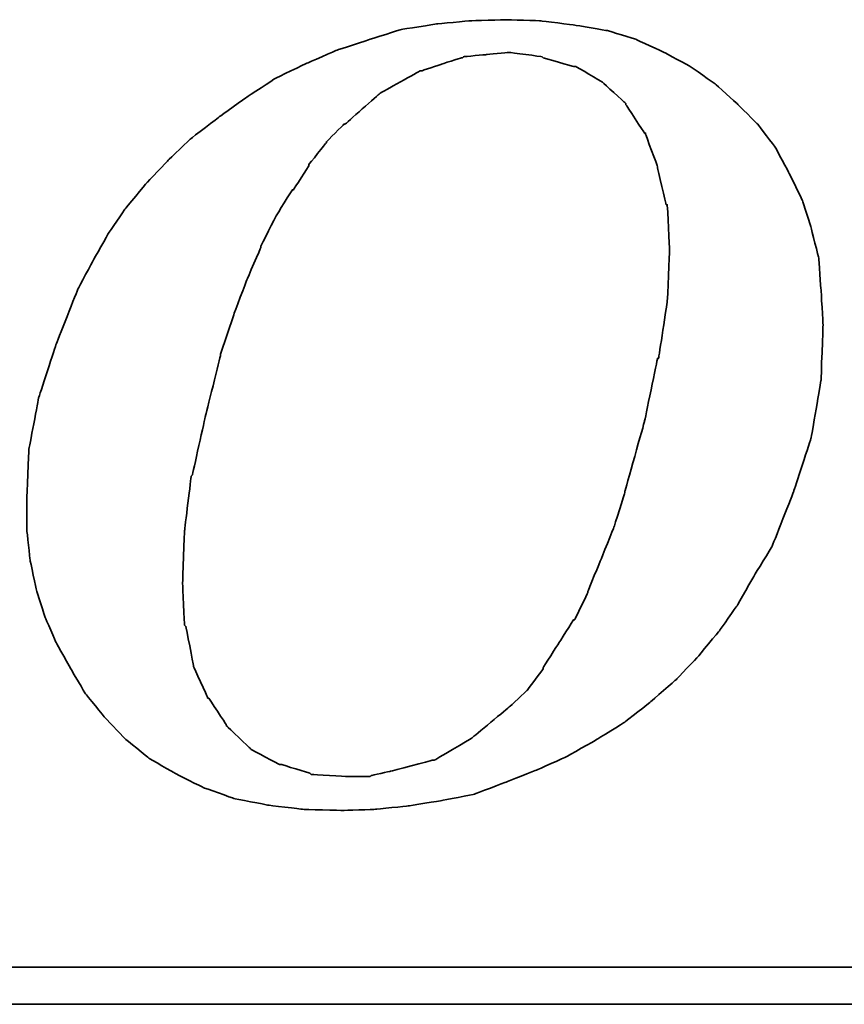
# Model space of a CAD drawing. Header units: millimetres. Extents: x 168 to 547, y 88 to 205.
# Tile 43 of 50: x 437.13 to 439.97, y 125.82 to 129.22. Entities that reach past the tile are written whole.
import ezdxf

# ---------------------------------------------------------------- set-up
doc = ezdxf.new("R2010")
doc.units = ezdxf.units.MM
doc.header["$LTSCALE"] = 0.1
doc.layers.add('DIM', color=4, linetype='CONTINUOUS')
doc.layers.add('layer 1', color=7, linetype='CONTINUOUS')

# ---------------------------------------------------------------- blocks, each defined once
blk = doc.blocks.new('TBI MOTION logo(完整正式版)')
at = {"layer": 'layer 1', "color": 22, "lineweight": 35}
for points, knots in [([(35.79625, -6.98375), (35.79625, -6.98375), (36.23125, -7.43875), (36.23125, -7.43875), (36.23125, -7.43875), (36.23125, -7.43875), (36.75625, -7.87125), (36.75625, -7.87125), (36.75625, -7.87125), (36.75625, -7.87125), (37.33125, -8.20375), (37.33125, -8.20375), (37.33125, -8.20375), (37.33125, -8.20375), (37.95625, -8.51875), (37.95625, -8.51875), (37.95625, -8.51875), (37.95625, -8.51875), (38.62625, -8.75875), (38.62625, -8.75875), (38.62625, -8.75875), (38.62625, -8.75875), (39.37125, -8.90375), (39.37125, -8.90375), (39.37125, -8.90375), (39.37125, -8.90375), (40.14125, -8.99875), (40.14125, -8.99875), (40.14125, -8.99875), (40.14125, -8.99875), (41.02625, -9.02375), (41.02625, -9.02375), (41.02625, -9.02375), (41.02625, -9.02375), (41.74625, -8.99875), (41.74625, -8.99875), (41.74625, -8.99875), (41.74625, -8.99875), (42.46625, -8.92375), (42.46625, -8.92375), (42.46625, -8.92375), (42.46625, -8.92375), (43.21125, -8.80625), (43.21125, -8.80625), (43.21125, -8.80625), (43.21125, -8.80625), (43.93125, -8.66375), (43.93125, -8.66375), (43.93125, -8.66375), (43.93125, -8.66375), (44.62625, -8.39875), (44.62625, -8.39875), (44.62625, -8.39875), (44.62625, -8.39875), (45.29625, -8.13375), (45.29625, -8.13375), (45.29625, -8.13375), (45.29625, -8.13375), (45.94625, -7.84375), (45.94625, -7.84375), (45.94625, -7.84375), (45.94625, -7.84375), (46.61625, -7.46375), (46.61625, -7.46375), (46.61625, -7.46375), (46.61625, -7.46375), (47.24125, -7.07875), (47.24125, -7.07875), (47.24125, -7.07875), (47.24125, -7.07875), (47.81625, -6.62375), (47.81625, -6.62375), (47.81625, -6.62375), (47.81625, -6.62375), (48.36875, -6.14375), (48.36875, -6.14375), (48.36875, -6.14375), (48.36875, -6.14375), (48.84625, -5.64125), (48.84625, -5.64125), (48.84625, -5.64125), (48.84625, -5.64125), (49.32625, -5.06375), (49.32625, -5.06375), (49.32625, -5.06375), (49.32625, -5.06375), (49.71125, -4.51374), (49.71125, -4.51374), (49.71125, -4.51374), (49.71125, -4.51374), (50.09625, -3.83874), (50.09625, -3.83874), (50.09625, -3.83874), (50.09625, -3.83874), (50.48125, -3.21374), (50.48125, -3.21374), (50.48125, -3.21374), (50.48125, -3.21374), (50.96125, -1.99125), (50.96125, -1.99125), (50.96125, -1.99125), (50.96125, -1.99125), (51.34375, -0.81875), (51.34375, -0.81875), (51.34375, -0.81875), (51.34375, -0.81875), (51.56125, 0.45624), (51.56125, 0.45624), (51.56125, 0.45624), (51.56125, 0.45624), (51.60625, 1.67624), (51.60625, 1.67624), (51.60625, 1.67624), (51.60625, 1.67624), (51.56125, 2.44625), (51.56125, 2.44625), (51.56125, 2.44625), (51.56125, 2.44625), (51.51125, 3.14125), (51.51125, 3.14125), (51.51125, 3.14125), (51.51125, 3.14125), (51.34375, 3.81125), (51.34375, 3.81125), (51.34375, 3.81125), (51.34375, 3.81125), (51.15125, 4.41125), (51.15125, 4.41125), (51.15125, 4.41125), (51.15125, 4.41125), (50.86125, 5.01125), (50.86125, 5.01125), (50.86125, 5.01125), (50.86125, 5.01125), (50.55125, 5.58875), (50.55125, 5.58875), (50.55125, 5.58875), (50.55125, 5.58875), (50.16625, 6.09125), (50.16625, 6.09125), (50.16625, 6.09125), (50.16625, 6.09125), (49.71125, 6.54875), (49.71125, 6.54875), (49.71125, 6.54875), (49.71125, 6.54875), (49.23125, 6.98125), (49.23125, 6.98125), (49.23125, 6.98125), (49.23125, 6.98125), (48.67875, 7.36625), (48.67875, 7.36625), (48.67875, 7.36625), (48.67875, 7.36625), (48.10375, 7.67625), (48.10375, 7.67625), (48.10375, 7.67625), (48.10375, 7.67625), (47.48125, 7.96375), (47.48125, 7.96375), (47.48125, 7.96375), (47.48125, 7.96375), (46.85625, 8.15625), (46.85625, 8.15625), (46.85625, 8.15625), (46.85625, 8.15625), (46.13625, 8.27624), (46.13625, 8.27624), (46.13625, 8.27624), (46.13625, 8.27624), (45.39125, 8.37125), (45.39125, 8.37125), (45.39125, 8.37125), (45.39125, 8.37125), (44.62625, 8.39624), (44.62625, 8.39624), (44.62625, 8.39624), (44.62625, 8.39624), (43.83625, 8.37125), (43.83625, 8.37125), (43.83625, 8.37125), (43.83625, 8.37125), (43.09125, 8.30125), (43.09125, 8.30125), (43.09125, 8.30125), (43.09125, 8.30125), (42.32125, 8.18125), (42.32125, 8.18125), (42.32125, 8.18125), (42.32125, 8.18125), (41.62875, 7.96375), (41.62875, 7.96375), (41.62875, 7.96375), (41.62875, 7.96375), (40.90625, 7.72625), (40.90625, 7.72625), (40.90625, 7.72625), (40.90625, 7.72625), (40.23624, 7.43625), (40.23624, 7.43625), (40.23624, 7.43625), (40.23624, 7.43625), (39.54124, 7.10125), (39.54124, 7.10125), (39.54124, 7.10125), (39.54124, 7.10125), (38.91625, 6.69125), (38.91625, 6.69125), (38.91625, 6.69125), (38.91625, 6.69125), (38.31625, 6.26125), (38.31625, 6.26125), (38.31625, 6.26125), (38.31625, 6.26125), (37.69125, 5.78125), (37.69125, 5.78125), (37.69125, 5.78125), (37.69125, 5.78125), (37.18625, 5.30125), (37.18625, 5.30125), (37.18625, 5.30125), (37.18625, 5.30125), (36.70625, 4.79624), (36.70625, 4.79624), (36.70625, 4.79624), (36.70625, 4.79624), (36.23125, 4.22125), (36.23125, 4.22125), (36.23125, 4.22125), (36.23125, 4.22125), (35.87124, 3.69375), (35.87124, 3.69375), (35.87124, 3.69375), (35.87124, 3.69375), (35.53125, 3.09125), (35.53125, 3.09125), (35.53125, 3.09125), (35.53125, 3.09125), (35.19875, 2.47125), (35.19875, 2.47125), (35.19875, 2.47125), (35.19875, 2.47125), (34.71625, 1.24625), (34.71625, 1.24625), (34.71625, 1.24625), (34.71625, 1.24625), (34.33125, 0.06874), (34.33125, 0.06874), (34.33125, 0.06874), (34.33125, 0.06874), (34.11625, -1.07875), (34.11625, -1.07875), (34.11625, -1.07875), (34.11625, -1.07875), (34.07125, -2.15875), (34.07125, -2.15875), (34.07125, -2.15875), (34.07125, -2.15875), (34.07125, -2.85375), (34.07125, -2.85375), (34.07125, -2.85375), (34.07125, -2.85375), (34.14125, -3.50375), (34.14125, -3.50375), (34.14125, -3.50375), (34.14125, -3.50375), (34.28625, -4.17375), (34.28625, -4.17375), (34.28625, -4.17375), (34.28625, -4.17375), (34.47625, -4.77624), (34.47625, -4.77624), (34.47625, -4.77624), (34.47625, -4.77624), (34.71625, -5.32625), (34.71625, -5.32625), (34.71625, -5.32625), (34.71625, -5.32625), (35.05375, -5.92875), (35.05375, -5.92875), (35.05375, -5.92875), (35.05375, -5.92875), (35.36375, -6.45375), (35.36375, -6.45375), (35.36375, -6.45375), (35.36375, -6.45375), (35.79625, -6.98375), (35.79625, -6.98375)], [0, 0, 0, 0, 0.01388889, 0.01388889, 0.01388889, 0.0138889, 0.02777778, 0.02777778, 0.02777778, 0.02777779, 0.04166667, 0.04166667, 0.04166667, 0.04166668, 0.05555556, 0.05555556, 0.05555556, 0.05555557, 0.06944444, 0.06944444, 0.06944444, 0.06944445, 0.08333333, 0.08333333, 0.08333333, 0.08333334, 0.09722222, 0.09722222, 0.09722222, 0.09722223, 0.11111111, 0.11111111, 0.11111111, 0.11111112, 0.125, 0.125, 0.125, 0.12500001, 0.13888889, 0.13888889, 0.13888889, 0.1388889, 0.15277778, 0.15277778, 0.15277778, 0.15277779, 0.16666667, 0.16666667, 0.16666667, 0.16666668, 0.18055556, 0.18055556, 0.18055556, 0.18055557, 0.19444444, 0.19444444, 0.19444444, 0.19444445, 0.20833333, 0.20833333, 0.20833333, 0.20833334, 0.22222222, 0.22222222, 0.22222222, 0.22222223, 0.23611111, 0.23611111, 0.23611111, 0.23611112, 0.25, 0.25, 0.25, 0.25000001, 0.26388889, 0.26388889, 0.26388889, 0.2638889, 0.27777778, 0.27777778, 0.27777778, 0.27777779, 0.29166667, 0.29166667, 0.29166667, 0.29166668, 0.30555556, 0.30555556, 0.30555556, 0.30555557, 0.31944444, 0.31944444, 0.31944444, 0.31944445, 0.33333333, 0.33333333, 0.33333333, 0.33333334, 0.34722222, 0.34722222, 0.34722222, 0.34722223, 0.36111111, 0.36111111, 0.36111111, 0.36111112, 0.375, 0.375, 0.375, 0.37500001, 0.38888889, 0.38888889, 0.38888889, 0.3888889, 0.40277778, 0.40277778, 0.40277778, 0.40277779, 0.41666667, 0.41666667, 0.41666667, 0.41666668, 0.43055556, 0.43055556, 0.43055556, 0.43055557, 0.44444444, 0.44444444, 0.44444444, 0.44444445, 0.45833333, 0.45833333, 0.45833333, 0.45833334, 0.47222222, 0.47222222, 0.47222222, 0.47222223, 0.48611111, 0.48611111, 0.48611111, 0.48611112, 0.5, 0.5, 0.5, 0.50000001, 0.51388889, 0.51388889, 0.51388889, 0.5138889, 0.52777778, 0.52777778, 0.52777778, 0.52777779, 0.54166667, 0.54166667, 0.54166667, 0.54166668, 0.55555556, 0.55555556, 0.55555556, 0.55555557, 0.56944444, 0.56944444, 0.56944444, 0.56944445, 0.58333333, 0.58333333, 0.58333333, 0.58333334, 0.59722222, 0.59722222, 0.59722222, 0.59722223, 0.61111111, 0.61111111, 0.61111111, 0.61111112, 0.625, 0.625, 0.625, 0.62500001, 0.63888889, 0.63888889, 0.63888889, 0.6388889, 0.65277778, 0.65277778, 0.65277778, 0.65277779, 0.66666667, 0.66666667, 0.66666667, 0.66666668, 0.68055556, 0.68055556, 0.68055556, 0.68055557, 0.69444444, 0.69444444, 0.69444444, 0.69444445, 0.70833333, 0.70833333, 0.70833333, 0.70833334, 0.72222222, 0.72222222, 0.72222222, 0.72222223, 0.73611111, 0.73611111, 0.73611111, 0.73611112, 0.75, 0.75, 0.75, 0.75000001, 0.76388889, 0.76388889, 0.76388889, 0.7638889, 0.77777778, 0.77777778, 0.77777778, 0.77777779, 0.79166667, 0.79166667, 0.79166667, 0.79166668, 0.80555556, 0.80555556, 0.80555556, 0.80555557, 0.81944444, 0.81944444, 0.81944444, 0.81944445, 0.83333333, 0.83333333, 0.83333333, 0.83333334, 0.84722222, 0.84722222, 0.84722222, 0.84722223, 0.86111111, 0.86111111, 0.86111111, 0.86111112, 0.875, 0.875, 0.875, 0.87500001, 0.88888889, 0.88888889, 0.88888889, 0.8888889, 0.90277778, 0.90277778, 0.90277778, 0.90277779, 0.91666667, 0.91666667, 0.91666667, 0.91666668, 0.93055556, 0.93055556, 0.93055556, 0.93055557, 0.94444444, 0.94444444, 0.94444444, 0.94444445, 0.95833333, 0.95833333, 0.95833333, 0.95833334, 0.97222222, 0.97222222, 0.97222222, 0.97222223, 0.98611111, 0.98611111, 0.98611111, 0.98611112, 1, 1, 1, 1]), ([(38.33875, 1.03124), (38.33875, 1.03124), (38.62625, 1.89625), (38.62625, 1.89625), (38.62625, 1.89625), (38.62625, 1.89625), (38.91625, 2.66375), (38.91625, 2.66375), (38.91625, 2.66375), (38.91625, 2.66375), (39.22625, 3.38125), (39.22625, 3.38125), (39.22625, 3.38125), (39.22625, 3.38125), (39.22625, 3.40624), (39.22625, 3.40624), (39.22625, 3.40624), (39.22625, 3.40624), (39.56124, 4.07624), (39.56124, 4.07624), (39.56124, 4.07624), (39.56124, 4.07624), (39.92125, 4.65125), (39.92125, 4.65125), (39.92125, 4.65125), (39.92125, 4.65125), (39.94625, 4.65125), (39.94625, 4.65125), (39.94625, 4.65125), (39.94625, 4.65125), (40.28125, 5.17875), (40.28125, 5.17875), (40.28125, 5.17875), (40.28125, 5.17875), (40.28125, 5.20375), (40.28125, 5.20375), (40.28125, 5.20375), (40.28125, 5.20375), (40.66875, 5.68625), (40.66875, 5.68625), (40.66875, 5.68625), (40.66875, 5.68625), (40.66875, 5.70625), (40.66875, 5.70625), (40.66875, 5.70625), (40.66875, 5.70625), (41.05124, 6.09125), (41.05124, 6.09125), (41.05124, 6.09125), (41.05124, 6.09125), (41.07625, 6.09125), (41.07625, 6.09125), (41.07625, 6.09125), (41.07625, 6.09125), (41.84125, 6.76625), (41.84125, 6.76625), (41.84125, 6.76625), (41.84125, 6.76625), (41.86625, 6.78625), (41.86625, 6.78625), (41.86625, 6.78625), (41.86625, 6.78625), (42.73125, 7.26624), (42.73125, 7.26624), (42.73125, 7.26624), (42.73125, 7.26624), (42.75625, 7.26624), (42.75625, 7.26624), (42.75625, 7.26624), (42.75625, 7.26624), (43.18625, 7.41125), (43.18625, 7.41125), (43.18625, 7.41125), (43.18625, 7.41125), (43.64125, 7.55625), (43.64125, 7.55625), (43.64125, 7.55625), (43.64125, 7.55625), (43.66625, 7.55625), (43.66625, 7.55625), (43.66625, 7.55625), (43.66625, 7.55625), (43.69125, 7.58124), (43.69125, 7.58124), (43.69125, 7.58124), (43.69125, 7.58124), (44.19125, 7.62625), (44.19125, 7.62625), (44.19125, 7.62625), (44.19125, 7.62625), (44.67125, 7.67625), (44.67125, 7.67625), (44.67125, 7.67625), (44.67125, 7.67625), (44.69625, 7.67625), (44.69625, 7.67625), (44.69625, 7.67625), (44.69625, 7.67625), (45.41875, 7.58124), (45.41875, 7.58124), (45.41875, 7.58124), (45.41875, 7.58124), (45.44125, 7.55625), (45.44125, 7.55625), (45.44125, 7.55625), (45.44125, 7.55625), (46.11125, 7.36625), (46.11125, 7.36625), (46.11125, 7.36625), (46.11125, 7.36625), (46.13625, 7.36625), (46.13625, 7.36625), (46.13625, 7.36625), (46.13625, 7.36625), (46.15875, 7.36625), (46.15875, 7.36625), (46.15875, 7.36625), (46.15875, 7.36625), (46.73625, 7.02624), (46.73625, 7.02624), (46.73625, 7.02624), (46.73625, 7.02624), (46.76125, 7.00624), (46.76125, 7.00624), (46.76125, 7.00624), (46.76125, 7.00624), (47.24125, 6.57124), (47.24125, 6.57124), (47.24125, 6.57124), (47.24125, 6.57124), (47.26625, 6.54875), (47.26625, 6.54875), (47.26625, 6.54875), (47.26625, 6.54875), (47.26625, 6.52375), (47.26625, 6.52375), (47.26625, 6.52375), (47.26625, 6.52375), (47.67375, 5.89875), (47.67375, 5.89875), (47.67375, 5.89875), (47.67375, 5.89875), (47.69625, 5.89875), (47.69625, 5.89875), (47.69625, 5.89875), (47.69625, 5.89875), (47.69625, 5.87625), (47.69625, 5.87625), (47.69625, 5.87625), (47.69625, 5.87625), (47.96125, 5.15625), (47.96125, 5.15625), (47.96125, 5.15625), (47.96125, 5.15625), (47.96125, 5.13125), (47.96125, 5.13125), (47.96125, 5.13125), (47.96125, 5.13125), (48.15125, 4.31875), (48.15125, 4.31875), (48.15125, 4.31875), (48.15125, 4.31875), (48.17625, 4.31875), (48.17625, 4.31875), (48.17625, 4.31875), (48.17625, 4.31875), (48.17625, 4.29125), (48.17625, 4.29125), (48.17625, 4.29125), (48.17625, 4.29125), (48.22625, 3.33125), (48.22625, 3.33125), (48.22625, 3.33125), (48.22625, 3.33125), (48.22625, 3.30875), (48.22625, 3.30875), (48.22625, 3.30875), (48.22625, 3.30875), (48.17625, 2.20624), (48.17625, 2.20624), (48.17625, 2.20624), (48.17625, 2.20624), (48.17625, 2.18124), (48.17625, 2.18124), (48.17625, 2.18124), (48.17625, 2.18124), (47.98375, 0.93624), (47.98375, 0.93624), (47.98375, 0.93624), (47.98375, 0.93624), (47.96125, 0.93624), (47.96125, 0.93624), (47.96125, 0.93624), (47.96125, 0.93624), (47.67375, -0.45874), (47.67375, -0.45874), (47.67375, -0.45874), (47.67375, -0.45874), (47.24125, -1.99125), (47.24125, -1.99125), (47.24125, -1.99125), (47.24125, -1.99125), (47.24125, -2.01874), (47.24125, -2.01874), (47.24125, -2.01874), (47.24125, -2.01874), (47.00125, -2.78375), (47.00125, -2.78375), (47.00125, -2.78375), (47.00125, -2.78375), (46.71125, -3.50375), (46.71125, -3.50375), (46.71125, -3.50375), (46.71125, -3.50375), (46.42625, -4.19875), (46.42625, -4.19875), (46.42625, -4.19875), (46.42625, -4.19875), (46.42625, -4.22375), (46.42625, -4.22375), (46.42625, -4.22375), (46.42625, -4.22375), (46.13625, -4.82374), (46.13625, -4.82374), (46.13625, -4.82374), (46.13625, -4.82374), (46.11125, -4.82374), (46.11125, -4.82374), (46.11125, -4.82374), (46.11125, -4.82374), (45.77625, -5.35125), (45.77625, -5.35125), (45.77625, -5.35125), (45.77625, -5.35125), (45.44125, -5.87875), (45.44125, -5.87875), (45.44125, -5.87875), (45.44125, -5.87875), (45.44125, -5.90375), (45.44125, -5.90375), (45.44125, -5.90375), (45.44125, -5.90375), (45.10625, -6.35875), (45.10625, -6.35875), (45.10625, -6.35875), (45.10625, -6.35875), (45.08125, -6.38375), (45.08125, -6.38375), (45.08125, -6.38375), (45.08125, -6.38375), (44.69625, -6.74375), (44.69625, -6.74375), (44.69625, -6.74375), (44.69625, -6.74375), (43.88375, -7.41625), (43.88375, -7.41625), (43.88375, -7.41625), (43.88375, -7.41625), (43.85625, -7.43875), (43.85625, -7.43875), (43.85625, -7.43875), (43.85625, -7.43875), (43.04125, -7.91875), (43.04125, -7.91875), (43.04125, -7.91875), (43.04125, -7.91875), (43.01625, -7.91875), (43.01625, -7.91875), (43.01625, -7.91875), (43.01625, -7.91875), (42.99625, -7.91875), (42.99625, -7.91875), (42.99625, -7.91875), (42.99625, -7.91875), (42.08125, -8.15875), (42.08125, -8.15875), (42.08125, -8.15875), (42.08125, -8.15875), (41.65125, -8.25625), (41.65125, -8.25625), (41.65125, -8.25625), (41.65125, -8.25625), (41.62875, -8.27875), (41.62875, -8.27875), (41.62875, -8.27875), (41.62875, -8.27875), (41.60125, -8.27875), (41.60125, -8.27875), (41.60125, -8.27875), (41.60125, -8.27875), (41.12125, -8.27875), (41.12125, -8.27875), (41.12125, -8.27875), (41.12125, -8.27875), (40.35624, -8.23125), (40.35624, -8.23125), (40.35624, -8.23125), (40.35624, -8.23125), (40.33125, -8.23125), (40.33125, -8.23125), (40.33125, -8.23125), (40.33125, -8.23125), (40.30625, -8.20375), (40.30625, -8.20375), (40.30625, -8.20375), (40.30625, -8.20375), (39.68375, -8.01375), (39.68375, -8.01375), (39.68375, -8.01375), (39.68375, -8.01375), (39.66124, -8.01375), (39.66124, -8.01375), (39.66124, -8.01375), (39.66124, -8.01375), (39.63625, -8.01375), (39.63625, -8.01375), (39.63625, -8.01375), (39.63625, -8.01375), (39.01125, -7.67875), (39.01125, -7.67875), (39.01125, -7.67875), (39.01125, -7.67875), (38.98875, -7.65375), (38.98875, -7.65375), (38.98875, -7.65375), (38.98875, -7.65375), (38.48625, -7.17375), (38.48625, -7.17375), (38.48625, -7.17375), (38.48625, -7.17375), (38.45875, -7.14875), (38.45875, -7.14875), (38.45875, -7.14875), (38.45875, -7.14875), (38.45875, -7.12875), (38.45875, -7.12875), (38.45875, -7.12875), (38.45875, -7.12875), (38.07625, -6.54875), (38.07625, -6.54875), (38.07625, -6.54875), (38.07625, -6.54875), (38.05125, -6.54875), (38.05125, -6.54875), (38.05125, -6.54875), (38.05125, -6.54875), (38.05125, -6.52875), (38.05125, -6.52875), (38.05125, -6.52875), (38.05125, -6.52875), (37.74125, -5.85375), (37.74125, -5.85375), (37.74125, -5.85375), (37.74125, -5.85375), (37.74125, -5.82875), (37.74125, -5.82875), (37.74125, -5.82875), (37.74125, -5.82875), (37.57375, -4.96875), (37.57375, -4.96875), (37.57375, -4.96875), (37.57375, -4.96875), (37.54625, -4.94375), (37.54625, -4.94375), (37.54625, -4.94375), (37.54625, -4.94375), (37.50125, -4.03375), (37.50125, -4.03375), (37.50125, -4.03375), (37.50125, -4.03375), (37.50125, -4.00875), (37.50125, -4.00875), (37.50125, -4.00875), (37.50125, -4.00875), (37.54625, -2.85375), (37.54625, -2.85375), (37.54625, -2.85375), (37.54625, -2.85375), (37.69125, -1.65875), (37.69125, -1.65875), (37.69125, -1.65875), (37.69125, -1.65875), (37.71624, -1.63375), (37.71624, -1.63375), (37.71624, -1.63375), (37.71624, -1.63375), (38.00375, -0.33875), (38.00375, -0.33875), (38.00375, -0.33875), (38.00375, -0.33875), (38.33875, 1.00624), (38.33875, 1.00624), (38.33875, 1.00624), (38.33875, 1.00624), (38.33875, 1.03124), (38.33875, 1.03124)], [0, 0, 0, 0, 0.01010101, 0.01010101, 0.01010101, 0.01010102, 0.02020202, 0.02020202, 0.02020202, 0.02020203, 0.03030303, 0.03030303, 0.03030303, 0.03030304, 0.04040404, 0.04040404, 0.04040404, 0.04040405, 0.05050505, 0.05050505, 0.05050505, 0.05050506, 0.06060606, 0.06060606, 0.06060606, 0.06060607, 0.07070707, 0.07070707, 0.07070707, 0.07070708, 0.08080808, 0.08080808, 0.08080808, 0.08080809, 0.09090909, 0.09090909, 0.09090909, 0.0909091, 0.1010101, 0.1010101, 0.1010101, 0.10101011, 0.11111111, 0.11111111, 0.11111111, 0.11111112, 0.12121212, 0.12121212, 0.12121212, 0.12121213, 0.13131313, 0.13131313, 0.13131313, 0.13131314, 0.14141414, 0.14141414, 0.14141414, 0.14141415, 0.15151515, 0.15151515, 0.15151515, 0.15151516, 0.16161616, 0.16161616, 0.16161616, 0.16161617, 0.17171717, 0.17171717, 0.17171717, 0.17171718, 0.18181818, 0.18181818, 0.18181818, 0.18181819, 0.19191919, 0.19191919, 0.19191919, 0.1919192, 0.2020202, 0.2020202, 0.2020202, 0.20202021, 0.21212121, 0.21212121, 0.21212121, 0.21212122, 0.22222222, 0.22222222, 0.22222222, 0.22222223, 0.23232323, 0.23232323, 0.23232323, 0.23232324, 0.24242424, 0.24242424, 0.24242424, 0.24242425, 0.25252525, 0.25252525, 0.25252525, 0.25252526, 0.26262626, 0.26262626, 0.26262626, 0.26262627, 0.27272727, 0.27272727, 0.27272727, 0.27272728, 0.28282828, 0.28282828, 0.28282828, 0.28282829, 0.29292929, 0.29292929, 0.29292929, 0.2929293, 0.3030303, 0.3030303, 0.3030303, 0.30303031, 0.31313131, 0.31313131, 0.31313131, 0.31313132, 0.32323232, 0.32323232, 0.32323232, 0.32323233, 0.33333333, 0.33333333, 0.33333333, 0.33333334, 0.34343434, 0.34343434, 0.34343434, 0.34343435, 0.35353535, 0.35353535, 0.35353535, 0.35353536, 0.36363636, 0.36363636, 0.36363636, 0.36363637, 0.37373737, 0.37373737, 0.37373737, 0.37373738, 0.38383838, 0.38383838, 0.38383838, 0.38383839, 0.39393939, 0.39393939, 0.39393939, 0.3939394, 0.4040404, 0.4040404, 0.4040404, 0.40404041, 0.41414141, 0.41414141, 0.41414141, 0.41414142, 0.42424242, 0.42424242, 0.42424242, 0.42424243, 0.43434343, 0.43434343, 0.43434343, 0.43434344, 0.44444444, 0.44444444, 0.44444444, 0.44444445, 0.45454545, 0.45454545, 0.45454545, 0.45454546, 0.46464646, 0.46464646, 0.46464646, 0.46464647, 0.47474747, 0.47474747, 0.47474747, 0.47474748, 0.48484848, 0.48484848, 0.48484848, 0.48484849, 0.49494949, 0.49494949, 0.49494949, 0.4949495, 0.50505051, 0.50505051, 0.50505051, 0.50505052, 0.51515152, 0.51515152, 0.51515152, 0.51515153, 0.52525253, 0.52525253, 0.52525253, 0.52525254, 0.53535354, 0.53535354, 0.53535354, 0.53535355, 0.54545455, 0.54545455, 0.54545455, 0.54545456, 0.55555556, 0.55555556, 0.55555556, 0.55555557, 0.56565657, 0.56565657, 0.56565657, 0.56565658, 0.57575758, 0.57575758, 0.57575758, 0.57575759, 0.58585859, 0.58585859, 0.58585859, 0.5858586, 0.5959596, 0.5959596, 0.5959596, 0.59595961, 0.60606061, 0.60606061, 0.60606061, 0.60606062, 0.61616162, 0.61616162, 0.61616162, 0.61616163, 0.62626263, 0.62626263, 0.62626263, 0.62626264, 0.63636364, 0.63636364, 0.63636364, 0.63636365, 0.64646465, 0.64646465, 0.64646465, 0.64646466, 0.65656566, 0.65656566, 0.65656566, 0.65656567, 0.66666667, 0.66666667, 0.66666667, 0.66666668, 0.67676768, 0.67676768, 0.67676768, 0.67676769, 0.68686869, 0.68686869, 0.68686869, 0.6868687, 0.6969697, 0.6969697, 0.6969697, 0.69696971, 0.70707071, 0.70707071, 0.70707071, 0.70707072, 0.71717172, 0.71717172, 0.71717172, 0.71717173, 0.72727273, 0.72727273, 0.72727273, 0.72727274, 0.73737374, 0.73737374, 0.73737374, 0.73737375, 0.74747475, 0.74747475, 0.74747475, 0.74747476, 0.75757576, 0.75757576, 0.75757576, 0.75757577, 0.76767677, 0.76767677, 0.76767677, 0.76767678, 0.77777778, 0.77777778, 0.77777778, 0.77777779, 0.78787879, 0.78787879, 0.78787879, 0.7878788, 0.7979798, 0.7979798, 0.7979798, 0.79797981, 0.80808081, 0.80808081, 0.80808081, 0.80808082, 0.81818182, 0.81818182, 0.81818182, 0.81818183, 0.82828283, 0.82828283, 0.82828283, 0.82828284, 0.83838384, 0.83838384, 0.83838384, 0.83838385, 0.84848485, 0.84848485, 0.84848485, 0.84848486, 0.85858586, 0.85858586, 0.85858586, 0.85858587, 0.86868687, 0.86868687, 0.86868687, 0.86868688, 0.87878788, 0.87878788, 0.87878788, 0.87878789, 0.88888889, 0.88888889, 0.88888889, 0.8888889, 0.8989899, 0.8989899, 0.8989899, 0.89898991, 0.90909091, 0.90909091, 0.90909091, 0.90909092, 0.91919192, 0.91919192, 0.91919192, 0.91919193, 0.92929293, 0.92929293, 0.92929293, 0.92929294, 0.93939394, 0.93939394, 0.93939394, 0.93939395, 0.94949495, 0.94949495, 0.94949495, 0.94949496, 0.95959596, 0.95959596, 0.95959596, 0.95959597, 0.96969697, 0.96969697, 0.96969697, 0.96969698, 0.97979798, 0.97979798, 0.97979798, 0.97979799, 0.98989899, 0.98989899, 0.98989899, 0.989899, 1, 1, 1, 1]), ([(75.90875, -9.47875), (75.90875, -9.47875), (75.90875, -12.28625), (75.90875, -12.28625), (75.90875, -12.28625), (75.90875, -12.28625), (75.90875, -12.47875), (75.90875, -12.47875), (75.90875, -12.47875), (75.90875, -12.47875), (75.71625, -12.47875), (75.71625, -12.47875), (75.71625, -12.47875), (75.71625, -12.47875), (-88.32875, -12.47875), (-88.32875, -12.47875), (-88.32875, -12.47875), (-88.32875, -12.47875), (-88.32875, -13.29375), (-88.32875, -13.29375), (-88.32875, -13.29375), (-88.32875, -13.29375), (82.89125, -13.29375), (82.89125, -13.29375), (82.89125, -13.29375), (82.89125, -13.29375), (75.90875, -9.47875), (75.90875, -9.47875)], [0, 0, 0, 0, 0.14285714, 0.14285714, 0.14285714, 0.14285715, 0.28571429, 0.28571429, 0.28571429, 0.2857143, 0.42857143, 0.42857143, 0.42857143, 0.42857144, 0.57142857, 0.57142857, 0.57142857, 0.57142858, 0.71428571, 0.71428571, 0.71428571, 0.71428572, 0.85714286, 0.85714286, 0.85714286, 0.85714287, 1, 1, 1, 1])]:
    blk.add_open_spline(points, degree=3, knots=knots, dxfattribs=at)

msp = doc.modelspace()

# ---------------------------------------------------------------- block references
at = {"layer": 'DIM', "color": 0, "xscale": 0.1563722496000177, "yscale": 0.1563722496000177, "zscale": 0.1563722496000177}
msp.add_blockref('TBI MOTION logo(完整正式版)', (431.83, 127.9037), dxfattribs=at)

doc.saveas('drawing.dxf')
